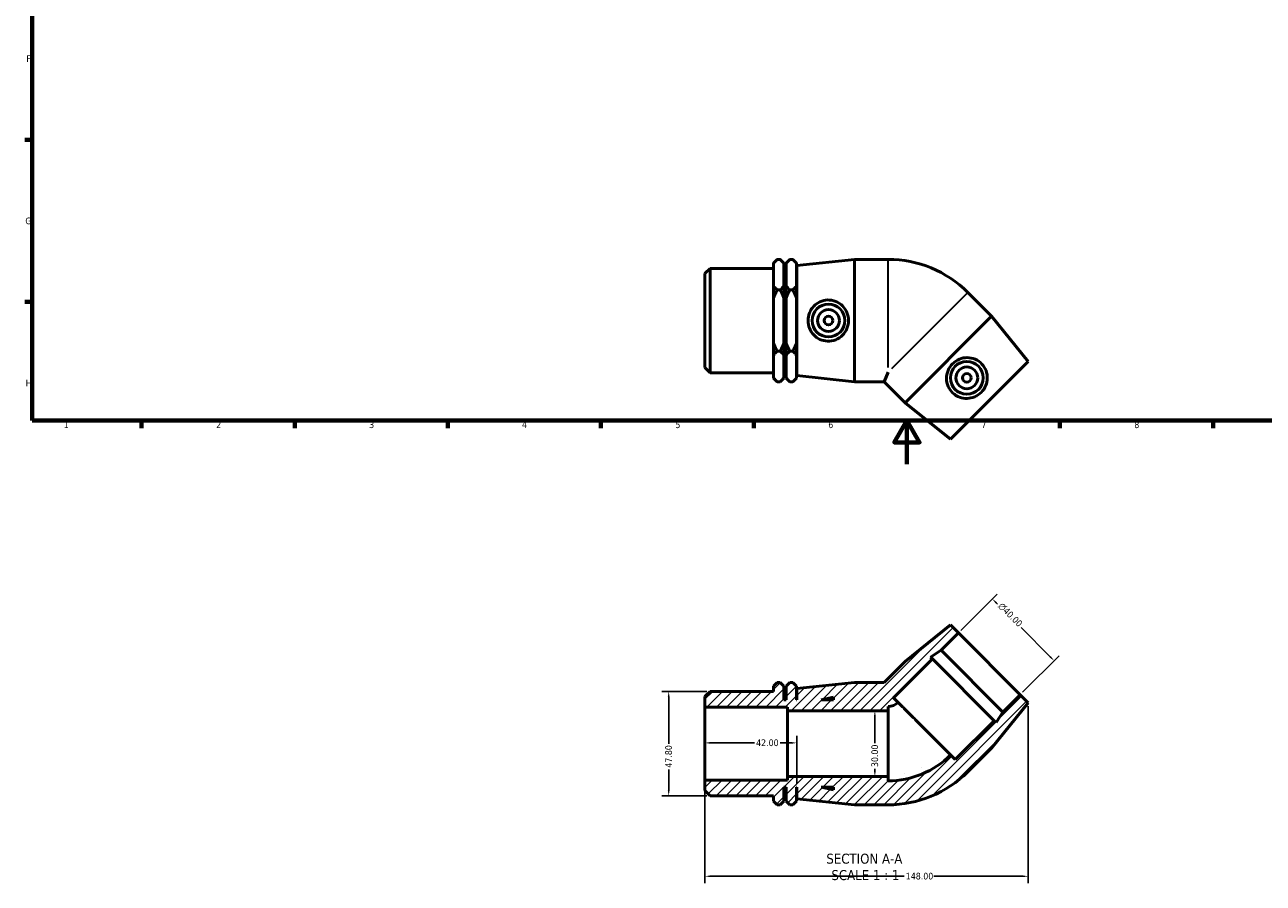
# Model space of a CAD drawing. Header units: millimetres. Extents: x 0 to 896, y -192 to 594.
# Tile 1 of 3: x 17 to 584, y -192 to 201. Entities that reach past the tile are written whole.
import ezdxf

# ---------------------------------------------------------------- set-up
doc = ezdxf.new("R2010")
doc.units = ezdxf.units.MM
for name, color, linetype, lineweight in [('Border (ANSI)', 7, 'Continuous', 70), ('Dimension (ANSI)', 7, 'Continuous', 25), ('Hatch (ANSI)', 7, 'Continuous', 18), ('Symbol (ANSI)', 7, 'Continuous', 25), ('Visible (ANSI)', 7, 'Continuous', 50), ('Visible Narrow (ANSI)', 7, 'Continuous', 35)]:
    doc.layers.add(name, color=color, linetype=linetype, lineweight=lineweight)
doc.styles.add('Label Text (ANSI)', font='tahoma.ttf')
doc.styles.add('Note Text (ANSI)', font='tahoma.ttf')
doc.dimstyles.new('Default - mm (ANSI)', dxfattribs={"dimtxt": 3.048, "dimasz": 2.5, "dimexe": 3.175, "dimexo": 1.6002, "dimgap": 0.8, "dimtad": 0, "dimtoh": 1, "dimrnd": 1e-08, "dimzin": 4, "dimdsep": 46, "dimtxsty": 'Note Text (ANSI)', "dimcen": 0.09, "dimdle": 10, "dimclrd": 256, "dimclre": 256, "dimclrt": 256, "dimadec": 1, "dimazin": 1, "dimtfac": 1, "dimtofl": 0, "dimtmove": 0, "dimatfit": 3, "dimfxl": 1, "dimtolj": 1, "dimtzin": 4, "dimlwd": -1, "dimlwe": -1, "dimarcsym": 0})

# ---------------------------------------------------------------- blocks, each defined once
blk = doc.blocks.new('Borders Default Border')
at = {"layer": 'Border (ANSI)'}
for p, q in [((20, 148.5), (16.55, 148.5)), ((20, 74.25), (16.55, 74.25)), ((70.08, 20), (70.08, 16.55)), ((140.17, 20), (140.17, 16.55)), ((210.25, 20), (210.25, 16.55)), ((280.33, 20), (280.33, 16.55)), ((350.42, 20), (350.42, 16.55)), ((490.58, 20), (490.58, 16.55)), ((560.67, 20), (560.67, 16.55))]:
    blk.add_line(p, q, dxfattribs=at)
at = {"layer": 'Border (ANSI)', "flags": 128}
for points in [[(20, 20), (20, 574), (821, 574), (821, 20), (20, 20)], [(420.5, 0), (420.5, 20), (414.73, 10), (426.27, 10), (420.5, 20)]]:
    blk.add_lwpolyline(points, dxfattribs=at)
at = {"layer": 'Border (ANSI)', "char_height": 3.05, "attachment_point": 7, "style": 'Note Text (ANSI)'}
for s, insert in [('F', (17.29, 184.1)), ('G', (16.81, 109.79)), ('H', (16.97, 35.6)), ('1', (34.35, 16.55)), ('2', (104.2, 16.55)), ('3', (174.26, 16.49)), ('4', (244.23, 16.55)), ('5', (314.48, 16.49)), ('6', (384.49, 16.49)), ('7', (454.6, 16.55)), ('8', (524.63, 16.48))]:
    blk.add_mtext(s, dxfattribs=dict(at, insert=insert))
blk = doc.blocks.new('*D7')
at = {"layer": 'Defpoints', "color": 0, "transparency": 16777216}
for p in [(476.03, -109.17), (328.03, -144.61), (476.03, -188.59)]:
    blk.add_point(p, dxfattribs=at)
at = {"layer": 'Dimension (ANSI)', "transparency": 16777216}
for p, q in [((476.03, -110.77), (476.03, -191.76)), ((328.03, -146.21), (328.03, -191.76)), ((330.53, -188.59), (419.19, -188.59)), ((473.53, -188.59), (432.87, -188.59))]:
    blk.add_line(p, q, dxfattribs=at)
for points in [[(330.53, -188.17), (330.53, -189), (328.03, -188.59)], [(473.53, -188.17), (473.53, -189), (476.03, -188.59)]]:
    blk.add_solid(points, dxfattribs=at)
at = {"layer": 'Dimension (ANSI)', "transparency": 16777216, "insert": (419.99, -186.99), "char_height": 3.048, "attachment_point": 1, "style": 'Note Text (ANSI)'}
blk.add_mtext('\\A1;148.00', dxfattribs=at)
blk = doc.blocks.new('*D8')
at = {"layer": 'Defpoints', "color": 0, "transparency": 16777216}
for p in [(328.03, -127.54), (370.03, -127.54), (370.03, -147.88)]:
    blk.add_point(p, dxfattribs=at)
at = {"layer": 'Dimension (ANSI)', "transparency": 16777216}
for p, q in [((370.03, -146.28), (370.03, -124.36)), ((330.53, -127.54), (350.65, -127.54)), ((367.53, -127.54), (362.42, -127.54))]:
    blk.add_line(p, q, dxfattribs=at)
for points in [[(330.53, -127.12), (330.53, -127.95), (328.03, -127.54)], [(367.53, -127.12), (367.53, -127.95), (370.03, -127.54)]]:
    blk.add_solid(points, dxfattribs=at)
at = {"layer": 'Dimension (ANSI)', "transparency": 16777216, "insert": (351.45, -125.95), "char_height": 3.048, "attachment_point": 1, "style": 'Note Text (ANSI)'}
blk.add_mtext('\\A1;42.00', dxfattribs=at)
blk = doc.blocks.new('*D9')
at = {"layer": 'Defpoints', "color": 0, "transparency": 16777216}
for p in [(330.42, -103.98), (311.42, -151.78), (330.42, -151.78)]:
    blk.add_point(p, dxfattribs=at)
at = {"layer": 'Dimension (ANSI)', "transparency": 16777216}
for p, q in [((328.82, -103.98), (308.25, -103.98)), ((311.42, -106.48), (311.42, -127.9)), ((311.42, -149.28), (311.42, -139.67)), ((328.82, -151.78), (308.25, -151.78))]:
    blk.add_line(p, q, dxfattribs=at)
for points in [[(311, -106.48), (311.84, -106.48), (311.42, -103.98)], [(311, -149.28), (311.84, -149.28), (311.42, -151.78)]]:
    blk.add_solid(points, dxfattribs=at)
at = {"layer": 'Dimension (ANSI)', "transparency": 16777216, "insert": (309.83, -138.87), "char_height": 3.048, "attachment_point": 1, "rotation": 90, "style": 'Note Text (ANSI)'}
blk.add_mtext('\\A1;47.80', dxfattribs=at)
blk = doc.blocks.new('*D10')
at = {"layer": 'Defpoints', "color": 0, "transparency": 16777216}
for p in [(459.63, -61.65), (444.07, -77.21), (472.35, -105.49)]:
    blk.add_point(p, dxfattribs=at)
at = {"layer": 'Dimension (ANSI)', "transparency": 16777216}
for p, q in [((445.2, -76.08), (461.87, -59.41)), ((461.39, -63.42), (462.06, -64.09)), ((486.14, -88.17), (472.77, -74.8)), ((473.49, -104.36), (490.16, -87.69))]:
    blk.add_line(p, q, dxfattribs=at)
for points in [[(461.69, -63.13), (461.1, -63.71), (459.63, -61.65)], [(486.44, -87.87), (485.85, -88.46), (487.91, -89.94)]]:
    blk.add_solid(points, dxfattribs=at)
at = {"layer": 'Dimension (ANSI)', "transparency": 16777216, "insert": (464.25, -63.03), "char_height": 3.048, "attachment_point": 1, "rotation": 315, "style": 'Note Text (ANSI)'}
blk.add_mtext('\\A1;\\fAIGDT|b0|i0;\\H3.0480;\\ln\\fTahoma|b0|i0;\\H3.0480;40.00', dxfattribs=at)
blk = doc.blocks.new('*D11')
at = {"layer": 'Defpoints', "color": 0, "transparency": 16777216}
for p in [(405.83, -112.88), (405.83, -142.88), (405.83, -142.88)]:
    blk.add_point(p, dxfattribs=at)
at = {"layer": 'Dimension (ANSI)', "transparency": 16777216}
for p, q in [((405.83, -115.38), (405.83, -127.74)), ((405.83, -140.38), (405.83, -139.39))]:
    blk.add_line(p, q, dxfattribs=at)
for points in [[(405.41, -115.38), (406.25, -115.38), (405.83, -112.88)], [(405.41, -140.38), (406.25, -140.38), (405.83, -142.88)]]:
    blk.add_solid(points, dxfattribs=at)
at = {"layer": 'Dimension (ANSI)', "transparency": 16777216, "insert": (404.24, -138.59), "char_height": 3.048, "attachment_point": 1, "rotation": 90, "style": 'Note Text (ANSI)'}
blk.add_mtext('\\A1;30.00', dxfattribs=at)

msp = doc.modelspace()

# ---------------------------------------------------------------- hatches: boundary and pattern name
at = {"layer": 'Hatch (ANSI)'}
h = msp.add_hatch(dxfattribs=at)
h.set_pattern_fill('ANSI31', color=256, scale=25.4, style=0)
h.set_pattern_definition([(45, (0, 0), (-2.245064, 2.245064), [])])
edge = h.paths.add_edge_path()
edge.add_ellipse((411.931, -104.326), major_axis=(0, -51.551), ratio=1, start_angle=0, end_angle=45)
edge.add_line((448.383, -140.778), (459.273, -129.888))
edge.add_line((459.273, -129.888), (476.031, -109.17))
edge.add_line((476.031, -109.17), (472.354, -105.493))
edge.add_line((472.354, -105.493), (464.435, -113.413))
edge.add_line((464.435, -113.413), (461.317, -118.214))
edge.add_line((461.317, -118.214), (460.475, -117.372))
edge.add_line((460.475, -117.372), (442.656, -135.192))
edge.add_line((442.656, -135.192), (440.534, -133.07))
edge.add_ellipse((411.931, -104.326), major_axis=(28.603, -28.745), ratio=1, start_angle=315.14129, end_angle=360, ccw=False)
edge.add_line((411.931, -144.877), (411.931, -142.877))
edge.add_line((411.931, -142.877), (365.831, -142.877))
edge.add_line((365.831, -142.877), (365.831, -144.608))
edge.add_line((365.831, -144.608), (328.031, -144.608))
edge.add_line((328.031, -144.608), (328.031, -149.388))
edge.add_line((328.031, -149.388), (330.421, -151.778))
edge.add_line((330.421, -151.778), (359.431, -151.778))
edge.add_line((359.431, -151.778), (359.431, -154.197))
edge.add_line((359.431, -154.197), (361.111, -155.877))
edge.add_line((361.111, -155.877), (362.476, -155.877))
edge.add_line((362.476, -155.877), (364.156, -154.197))
edge.add_line((364.156, -154.197), (364.156, -147.877))
edge.add_line((364.156, -147.877), (365.206, -147.877))
edge.add_line((365.206, -147.877), (365.206, -154.197))
edge.add_line((365.206, -154.197), (366.886, -155.877))
edge.add_line((366.886, -155.877), (368.251, -155.877))
edge.add_line((368.251, -155.877), (369.931, -154.197))
edge.add_line((369.931, -154.197), (369.931, -147.877))
edge.add_line((369.931, -147.877), (370.031, -147.877))
edge.add_line((370.031, -147.877), (370.031, -153.077))
edge.add_line((370.031, -153.077), (396.531, -155.877))
edge.add_line((396.531, -155.877), (411.931, -155.877))
h.paths.add_polyline_path([(386.831, -149.067), (381.231, -147.877), (386.831, -147.877)], flags=0)
edge = h.paths.add_edge_path()
edge.add_line((419.675, -90.29), (410.088, -99.877))
edge.add_line((410.088, -99.877), (396.531, -99.877))
edge.add_line((396.531, -99.877), (370.031, -102.677))
edge.add_line((370.031, -102.677), (370.031, -107.877))
edge.add_line((370.031, -107.877), (369.931, -107.877))
edge.add_line((369.931, -107.877), (369.931, -101.557))
edge.add_line((369.931, -101.557), (368.251, -99.877))
edge.add_line((368.251, -99.877), (366.886, -99.877))
edge.add_line((366.886, -99.877), (365.206, -101.557))
edge.add_line((365.206, -101.557), (365.206, -107.877))
edge.add_line((365.206, -107.877), (364.156, -107.877))
edge.add_line((364.156, -107.877), (364.156, -101.557))
edge.add_line((364.156, -101.557), (362.476, -99.877))
edge.add_line((362.476, -99.877), (361.111, -99.877))
edge.add_line((361.111, -99.877), (359.431, -101.557))
edge.add_line((359.431, -101.557), (359.431, -103.975))
edge.add_line((359.431, -103.975), (330.421, -103.975))
edge.add_line((330.421, -103.975), (328.031, -106.365))
edge.add_line((328.031, -106.365), (328.031, -111.146))
edge.add_line((328.031, -111.146), (365.831, -111.146))
edge.add_line((365.831, -111.146), (365.831, -112.877))
edge.add_line((365.831, -112.877), (411.931, -112.877))
edge.add_line((411.931, -112.877), (411.931, -110.877))
edge.add_ellipse((411.931, -104.326), major_axis=(0, -6.551), ratio=1, start_angle=0, end_angle=44.12537)
edge.add_line((416.492, -109.028), (414.372, -106.907))
edge.add_line((414.372, -106.907), (432.191, -89.088))
edge.add_line((432.191, -89.088), (431.349, -88.247))
edge.add_line((431.349, -88.247), (436.15, -85.128))
edge.add_line((436.15, -85.128), (444.07, -77.209))
edge.add_line((444.07, -77.209), (440.393, -73.532))
edge.add_line((440.393, -73.532), (419.675, -90.29))
h.paths.add_polyline_path([(381.231, -107.877), (386.831, -106.686), (386.831, -107.877)], flags=0)

# ---------------------------------------------------------------- linework, layer by layer
at = {"layer": 'Visible (ANSI)'}
for p, q in [((359.431, 92.07), (361.111, 93.75)), ((359.431, 91.867), (359.431, 92.07)), ((359.431, 81.633), (359.431, 91.867)), ((362.476, 93.75), (361.111, 93.75)), ((364.156, 92.07), (362.476, 93.75)), ((364.156, 92.07), (364.156, 91.867)), ((364.156, 91.867), (364.156, 81.633)), ((365.206, 92.07), (366.886, 93.75)), ((365.206, 91.867), (365.206, 92.07)), ((365.206, 81.633), (365.206, 91.867)), ((368.251, 93.75), (366.886, 93.75)), ((369.931, 92.07), (368.251, 93.75)), ((369.931, 92.07), (369.931, 91.867)), ((369.931, 91.867), (369.931, 81.633)), ((370.031, 90.95), (396.531, 93.75)), ((370.031, 40.55), (370.031, 90.95)), ((396.531, 37.75), (396.531, 93.75)), ((396.531, 93.75), (411.931, 93.75)), ((328.031, 87.262), (330.421, 89.652)), ((328.031, 44.239), (328.031, 87.262)), ((330.421, 89.652), (330.421, 41.849)), ((330.421, 89.652), (359.431, 89.652)), ((364.156, 85.75), (365.206, 85.75)), ((369.931, 85.75), (370.031, 85.75)), ((359.431, 75.985), (359.431, 81.633)), ((361.111, 79.75), (362.476, 79.75)), ((364.156, 81.633), (364.156, 75.985)), ((365.206, 75.985), (365.206, 81.633)), ((366.886, 79.75), (368.251, 79.75)), ((369.931, 81.633), (369.931, 75.985)), ((359.431, 55.516), (359.431, 75.985)), ((364.156, 75.985), (364.156, 55.516)), ((365.206, 55.516), (365.206, 75.985)), ((369.931, 75.985), (369.931, 55.516)), ((459.273, 67.762), (448.383, 78.651)), ((459.273, 67.762), (419.675, 28.164)), ((476.031, 47.044), (459.273, 67.762)), ((359.431, 49.867), (359.431, 55.516)), ((361.111, 51.75), (362.476, 51.75)), ((364.156, 55.516), (364.156, 49.867)), ((365.206, 49.867), (365.206, 55.516)), ((366.886, 51.75), (368.251, 51.75)), ((369.931, 55.516), (369.931, 49.867)), ((359.431, 39.633), (359.431, 49.867)), ((364.156, 49.867), (364.156, 39.633)), ((364.156, 45.75), (365.206, 45.75)), ((365.206, 39.633), (365.206, 49.867)), ((369.931, 49.867), (369.931, 39.633)), ((369.931, 45.75), (370.031, 45.75)), ((476.031, 47.044), (440.393, 11.405)), ((328.031, 44.239), (330.421, 41.849)), ((330.421, 41.849), (359.431, 41.849)), ((370.031, 40.55), (396.531, 37.75)), ((411.931, 42.199), (410.088, 37.75)), ((359.431, 39.43), (359.431, 39.633)), ((359.431, 39.43), (361.111, 37.75)), ((362.476, 37.75), (361.111, 37.75)), ((364.156, 39.43), (362.476, 37.75)), ((364.156, 39.633), (364.156, 39.43)), ((365.206, 39.43), (365.206, 39.633)), ((365.206, 39.43), (366.886, 37.75)), ((368.251, 37.75), (366.886, 37.75)), ((369.931, 39.43), (368.251, 37.75)), ((369.931, 39.633), (369.931, 39.43)), ((396.531, 37.75), (410.088, 37.75)), ((419.675, 28.164), (410.088, 37.75)), ((440.393, 11.405), (419.675, 28.164)), ((440.393, -73.532), (419.675, -90.29)), ((444.07, -77.209), (440.393, -73.532)), ((436.15, -85.128), (444.07, -77.209)), ((444.07, -77.209), (472.354, -105.493)), ((419.675, -90.29), (410.088, -99.877)), ((414.372, -106.907), (432.191, -89.088)), ((431.349, -88.247), (436.15, -85.128)), ((432.191, -89.088), (431.349, -88.247)), ((432.191, -89.088), (460.475, -117.372)), ((436.15, -85.128), (464.435, -113.413)), ((361.111, -99.877), (359.431, -101.557)), ((359.431, -101.557), (359.431, -103.975)), ((362.476, -99.877), (361.111, -99.877)), ((364.156, -101.557), (362.476, -99.877)), ((364.156, -107.877), (364.156, -101.557)), ((366.886, -99.877), (365.206, -101.557)), ((365.206, -101.557), (365.206, -107.877)), ((368.251, -99.877), (366.886, -99.877)), ((369.931, -101.557), (368.251, -99.877)), ((369.931, -107.877), (369.931, -101.557)), ((396.531, -99.877), (370.031, -102.677)), ((410.088, -99.877), (396.531, -99.877)), ((330.421, -103.975), (328.031, -106.365)), ((328.031, -106.365), (328.031, -111.146)), ((359.431, -103.975), (330.421, -103.975)), ((370.031, -102.677), (370.031, -107.877)), ((381.231, -107.877), (386.831, -106.686)), ((386.831, -106.686), (386.831, -107.877)), ((416.492, -109.028), (414.372, -106.907)), ((472.354, -105.493), (464.435, -113.413)), ((476.031, -109.17), (472.354, -105.493)), ((328.031, -111.146), (365.831, -111.146)), ((328.031, -144.608), (328.031, -111.146)), ((365.206, -107.877), (364.156, -107.877)), ((365.831, -111.146), (365.831, -112.877)), ((365.831, -112.877), (411.931, -112.877)), ((365.831, -142.877), (365.831, -112.877)), ((370.031, -107.877), (369.931, -107.877)), ((386.831, -107.877), (381.231, -107.877)), ((411.931, -112.877), (411.931, -110.877)), ((411.931, -142.877), (411.931, -112.877)), ((459.273, -129.888), (476.031, -109.17)), ((464.435, -113.413), (461.317, -118.214)), ((460.475, -117.372), (442.656, -135.192)), ((461.317, -118.214), (460.475, -117.372)), ((448.383, -140.778), (459.273, -129.888)), ((442.656, -135.192), (440.534, -133.07)), ((365.831, -144.608), (328.031, -144.608)), ((328.031, -144.608), (328.031, -149.388)), ((411.931, -142.877), (365.831, -142.877)), ((365.831, -142.877), (365.831, -144.608)), ((411.931, -144.877), (411.931, -142.877)), ((328.031, -149.388), (330.421, -151.778)), ((330.421, -151.778), (359.431, -151.778)), ((359.431, -151.778), (359.431, -154.197)), ((364.156, -154.197), (364.156, -147.877)), ((364.156, -147.877), (365.206, -147.877)), ((365.206, -147.877), (365.206, -154.197)), ((369.931, -154.197), (369.931, -147.877)), ((369.931, -147.877), (370.031, -147.877)), ((370.031, -147.877), (370.031, -153.077)), ((370.031, -153.077), (396.531, -155.877)), ((386.831, -149.067), (381.231, -147.877)), ((381.231, -147.877), (386.831, -147.877)), ((386.831, -147.877), (386.831, -149.067)), ((359.431, -154.197), (361.111, -155.877)), ((362.476, -155.877), (361.111, -155.877)), ((362.476, -155.877), (364.156, -154.197)), ((365.206, -154.197), (366.886, -155.877)), ((368.251, -155.877), (366.886, -155.877)), ((368.251, -155.877), (369.931, -154.197)), ((396.531, -155.877), (411.931, -155.877))]:
    msp.add_line(p, q, dxfattribs=at)
for centre, radius in [((384.586, 65.75), 7.5), ((384.586, 65.75), 5), ((384.586, 65.75), 2), ((447.92, 39.516), 7.5), ((447.92, 39.516), 5), ((447.92, 39.516), 2)]:
    msp.add_circle(centre, radius, dxfattribs=at)
for centre, radius, start, end in [((411.931, 42.199), 51.551, 45, 90), ((411.931, -104.326), 6.551, 270, 314.12537), ((411.931, -104.326), 40.551, 270, 314.85871), ((411.931, -104.326), 51.551, 270, 315)]:
    msp.add_arc(centre, radius, start, end, dxfattribs=at)
for points in [[(359.431, 91.867), (360.141, 92.78), (361.111, 93.75)], [(362.476, 93.75), (363.447, 92.78), (364.156, 91.867)], [(365.206, 91.867), (365.916, 92.78), (366.886, 93.75)], [(368.251, 93.75), (369.222, 92.78), (369.931, 91.867)], [(361.111, 79.75), (360.141, 80.721), (359.431, 81.633)], [(359.431, 75.985), (360.141, 77.809), (361.111, 79.75)], [(364.156, 81.633), (363.447, 80.721), (362.476, 79.75)], [(362.476, 79.75), (363.447, 77.809), (364.156, 75.985)], [(366.886, 79.75), (365.916, 80.721), (365.206, 81.633)], [(365.206, 75.985), (365.916, 77.809), (366.886, 79.75)], [(369.931, 81.633), (369.222, 80.721), (368.251, 79.75)], [(368.251, 79.75), (369.222, 77.809), (369.931, 75.985)], [(361.111, 51.75), (360.141, 53.691), (359.431, 55.516)], [(359.431, 49.867), (360.141, 50.78), (361.111, 51.75)], [(364.156, 55.516), (363.447, 53.691), (362.476, 51.75)], [(362.476, 51.75), (363.447, 50.78), (364.156, 49.867)], [(366.886, 51.75), (365.916, 53.691), (365.206, 55.516)], [(365.206, 49.867), (365.916, 50.78), (366.886, 51.75)], [(369.931, 55.516), (369.222, 53.691), (368.251, 51.75)], [(368.251, 51.75), (369.222, 50.78), (369.931, 49.867)], [(361.111, 37.75), (360.141, 38.721), (359.431, 39.633)], [(364.156, 39.633), (363.447, 38.721), (362.476, 37.75)], [(366.886, 37.75), (365.916, 38.721), (365.206, 39.633)], [(369.931, 39.633), (369.222, 38.721), (368.251, 37.75)]]:
    msp.add_rational_spline(points, [1, 1.00241153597, 1], degree=2, dxfattribs=at)
for points, knots in [([(384.154, 56.333), (383.015, 56.376), (381.807, 56.648), (379.601, 57.654), (378.603, 58.387), (377.032, 60.045), (376.351, 61.089), (375.449, 63.363), (375.227, 64.595), (375.227, 66.905), (375.449, 68.137), (376.351, 70.412), (377.032, 71.455), (378.603, 73.114), (379.601, 73.846), (381.807, 74.852), (383.015, 75.125), (385.389, 75.213), (386.692, 74.996), (389.071, 74.047), (390.149, 73.316), (391.831, 71.636), (392.558, 70.58), (393.53, 68.243), (393.774, 66.962), (393.774, 64.539), (393.53, 63.257), (392.558, 60.92), (391.831, 59.864), (390.149, 58.184), (389.071, 57.453), (386.692, 56.504), (385.389, 56.287), (384.154, 56.333)], [0, 0, 0, 0, 0.3434016, 0.3434016, 0.6868031, 0.6868031, 1.0332912, 1.0332912, 1.3797793, 1.3797793, 1.7262674, 1.7262674, 2.0727555, 2.0727555, 2.4161571, 2.4161571, 2.7595587, 2.7595587, 3.1322652, 3.1322652, 3.5049718, 3.5049718, 3.8684095, 3.8684095, 4.2318473, 4.2318473, 4.595285, 4.595285, 4.9587228, 4.9587228, 5.3314293, 5.3314293, 5.7041359, 5.7041359, 5.7041359, 5.7041359]), ([(454.885, 45.869), (455.66, 45.034), (456.321, 43.987), (457.17, 41.716), (457.358, 40.493), (457.296, 38.208), (457.039, 36.99), (456.069, 34.743), (455.355, 33.715), (453.721, 32.082), (452.694, 31.367), (450.447, 30.397), (449.228, 30.141), (446.944, 30.079), (445.72, 30.266), (443.449, 31.115), (442.402, 31.777), (440.661, 33.393), (439.893, 34.467), (438.882, 36.82), (438.637, 38.1), (438.635, 40.477), (438.868, 41.738), (439.833, 44.078), (440.567, 45.157), (442.28, 46.87), (443.359, 47.603), (445.699, 48.568), (446.959, 48.801), (449.337, 48.8), (450.616, 48.554), (452.969, 47.543), (454.044, 46.776), (454.885, 45.869)], [0, 0, 0, 0, 0.3434016, 0.3434016, 0.6868031, 0.6868031, 1.0332912, 1.0332912, 1.3797793, 1.3797793, 1.7262674, 1.7262674, 2.0727555, 2.0727555, 2.4161571, 2.4161571, 2.7595587, 2.7595587, 3.1322652, 3.1322652, 3.5049718, 3.5049718, 3.8684095, 3.8684095, 4.2318473, 4.2318473, 4.595285, 4.595285, 4.9587228, 4.9587228, 5.3314293, 5.3314293, 5.7041359, 5.7041359, 5.7041359, 5.7041359]), ([(440.534, -133.07), (440.534, -133.07), (440.461, -132.997), (440.146, -132.681), (439.903, -132.439), (439.335, -131.871), (438.958, -131.494), (438.059, -130.595), (437.538, -130.074), (436.489, -129.025), (435.864, -128.4), (434.519, -127.055), (433.799, -126.335), (432.428, -124.964), (431.652, -124.188), (430.065, -122.601), (429.255, -121.791), (427.772, -120.307), (426.962, -119.497), (425.375, -117.911), (424.599, -117.134), (423.228, -115.764), (422.507, -115.043), (421.162, -113.698), (420.538, -113.074), (419.489, -112.025), (418.968, -111.503), (418.069, -110.605), (417.691, -110.227), (417.123, -109.659), (416.881, -109.417), (416.565, -109.101), (416.492, -109.028), (416.492, -109.028)], [0, 0, 0, 0, 0.3147041, 0.3147041, 0.6294082, 0.6294082, 0.9441128, 0.9441128, 1.2588174, 1.2588174, 1.5735229, 1.5735229, 1.8882285, 1.8882285, 2.202936, 2.202936, 2.5176435, 2.5176435, 2.8323532, 2.8323532, 3.1470628, 3.1470628, 3.4617764, 3.4617764, 3.7764899, 3.7764899, 4.0912024, 4.0912024, 4.4059149, 4.4059149, 4.7206133, 4.7206133, 5.0353116, 5.0353116, 5.0353116, 5.0353116])]:
    msp.add_open_spline(points, degree=3, knots=knots, dxfattribs=at)
at = {"layer": 'Visible Narrow (ANSI)'}
for p, q in [((411.931, 44.334), (411.931, 93.519)), ((448.22, 78.488), (413.441, 43.709))]:
    msp.add_line(p, q, dxfattribs=at)

# ---------------------------------------------------------------- block references
msp.add_blockref('Borders Default Border', (0, 0))

# ---------------------------------------------------------------- texts
at = {"layer": 'Symbol (ANSI)', "char_height": 4.572, "attachment_point": 7, "style": 'Label Text (ANSI)'}
for s, insert in [('SECTION A-A', (383.607, -182.899)), ('SCALE 1 : 1', (385.926, -190.412))]:
    msp.add_mtext(s, dxfattribs=dict(at, insert=insert))

# ---------------------------------------------------------------- dimensions: what is measured, and where the dimension line sits
at = {"layer": 'Dimension (ANSI)'}
dim = msp.add_linear_dim(base=(459.626, -61.652), p1=(472.354, -105.493), p2=(444.07, -77.209), angle=315, text='\\fAIGDT|b0|i0;\\H3.0480;\\ln\\fTahoma|b0|i0;\\H3.0480;<>', dimstyle='Default - mm (ANSI)', override={"dimtoh": 0, "dimdec": 2, "dimtp": 0, "dimtm": 0, "dimtdec": 2, "dimatfit": 1}, dxfattribs=at)
dim.commit()
dim.dimension.update_dxf_attribs({"geometry": '*D10', "text_midpoint": (467.417, -69.443), "dimtype": 160})
for base, p1, p2, angle, override, picture, middle in [((311.421, -151.778), (330.421, -103.975), (330.421, -151.778), 90, {"dimtoh": 0, "dimdec": 2, "dimtp": 0, "dimtm": 0, "dimtdec": 2, "dimatfit": 1}, '*D9', (311.421, -133.782)), ((476.031, -188.587), (328.031, -144.608), (476.031, -109.17), 180, {"dimtoh": 0, "dimdec": 2, "dimtp": 0, "dimtm": 0, "dimtdec": 2, "dimatfit": 1}, '*D7', (426.031, -188.587)), ((405.829, -142.877), (405.829, -112.877), (405.829, -142.877), 270, {"dimtoh": 0, "dimdec": 2, "dimse1": 1, "dimse2": 1, "dimtp": 0, "dimtm": 0, "dimtdec": 2, "dimatfit": 1}, '*D11', (405.829, -133.567)), ((370.031, -127.537), (328.031, -127.537), (370.031, -147.877), 180, {"dimtoh": 0, "dimdec": 2, "dimse1": 1, "dimtp": 0, "dimtm": 0, "dimtdec": 2, "dimatfit": 1}, '*D8', (356.531, -127.537))]:
    dim = msp.add_linear_dim(base=base, p1=p1, p2=p2, angle=angle, dimstyle='Default - mm (ANSI)', override=override, dxfattribs=at)
    dim.commit()
    dim.dimension.update_dxf_attribs({"geometry": picture, "text_midpoint": middle, "dimtype": 160})

doc.saveas('drawing.dxf')
